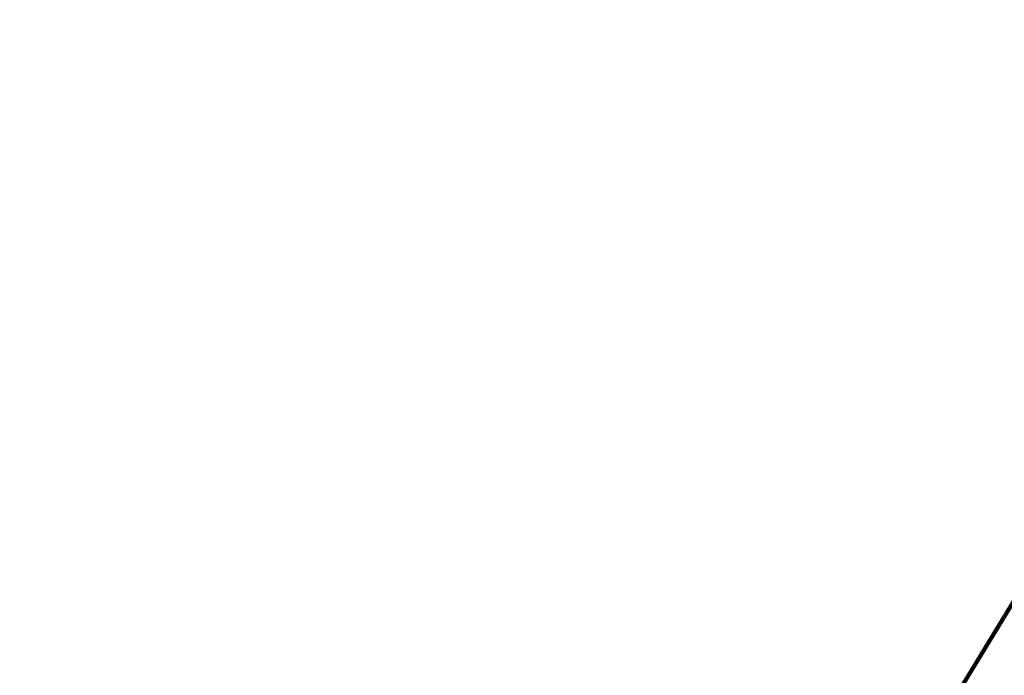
# Model space of a CAD drawing. Header units: metres. Extents: x 97286.9 to 97352.8, y 1513355.9 to 1513441.5.
# Tile 187 of 212: x 97343.524 to 97343.729, y 1513395.815 to 1513395.952. Entities that reach past the tile are written whole.
import ezdxf

# ---------------------------------------------------------------- set-up
doc = ezdxf.new("R2010")
doc.units = ezdxf.units.M
doc.header["$LTSCALE"] = 0.5
doc.header["$MEASUREMENT"] = 0
doc.layers.add('Veg_kantstein', color=7, linetype='Continuous', lineweight=100, true_color=0x404040)
doc.layers.add('Veg_kjørebane', color=8, linetype='Continuous', lineweight=100)

msp = doc.modelspace()

# ---------------------------------------------------------------- linework, layer by layer
at = {"layer": 'Veg_kantstein'}
msp.add_polyline3d([(97345.88897, 1513401.76299, 2.37001), (97345.43098, 1513401.2882, 2.36906), (97344.92747, 1513400.76622, 2.36776), (97344.92416, 1513400.63068, 2.36806), (97344.98143, 1513400.56478, 2.36852), (97345.23959, 1513400.18769, 2.37097), (97345.24067, 1513400.18565, 2.37098), (97345.24174, 1513400.18362, 2.37099), (97345.42103, 1513398.80941, 2.37859), (97345.30877, 1513398.46468, 2.38021), (97345.18024, 1513398.21526, 2.3812), (97344.98261, 1513397.89006, 2.38235), (97344.84495, 1513397.66354, 2.38319), (97344.46117, 1513397.03202, 2.38633), (97344.35219, 1513396.85269, 2.38751), (97343.93972, 1513396.17398, 2.39309), (97343.41828, 1513395.31594, 2.4027), (97342.89683, 1513394.4579, 2.41518)], dxfattribs=at)
at = {"layer": 'Veg_kjørebane'}
msp.add_polyline3d([(97342.89683, 1513394.4579, 2.41518), (97343.41828, 1513395.31594, 2.4027), (97343.93972, 1513396.17398, 2.39309), (97344.35219, 1513396.85269, 2.38751), (97344.46117, 1513397.03202, 2.38633), (97344.84495, 1513397.66354, 2.38319), (97344.98261, 1513397.89006, 2.38235), (97345.18024, 1513398.21526, 2.3812), (97345.30877, 1513398.46468, 2.38021), (97345.42103, 1513398.80941, 2.37859), (97345.24174, 1513400.18362, 2.37099), (97345.24067, 1513400.18565, 2.37098), (97345.23959, 1513400.18769, 2.37097), (97344.98143, 1513400.56478, 2.36852), (97344.92416, 1513400.63068, 2.36806), (97344.92747, 1513400.76622, 2.36776), (97345.43098, 1513401.2882, 2.36906), (97345.88897, 1513401.76299, 2.37001)], dxfattribs=at)

doc.saveas('drawing.dxf')
